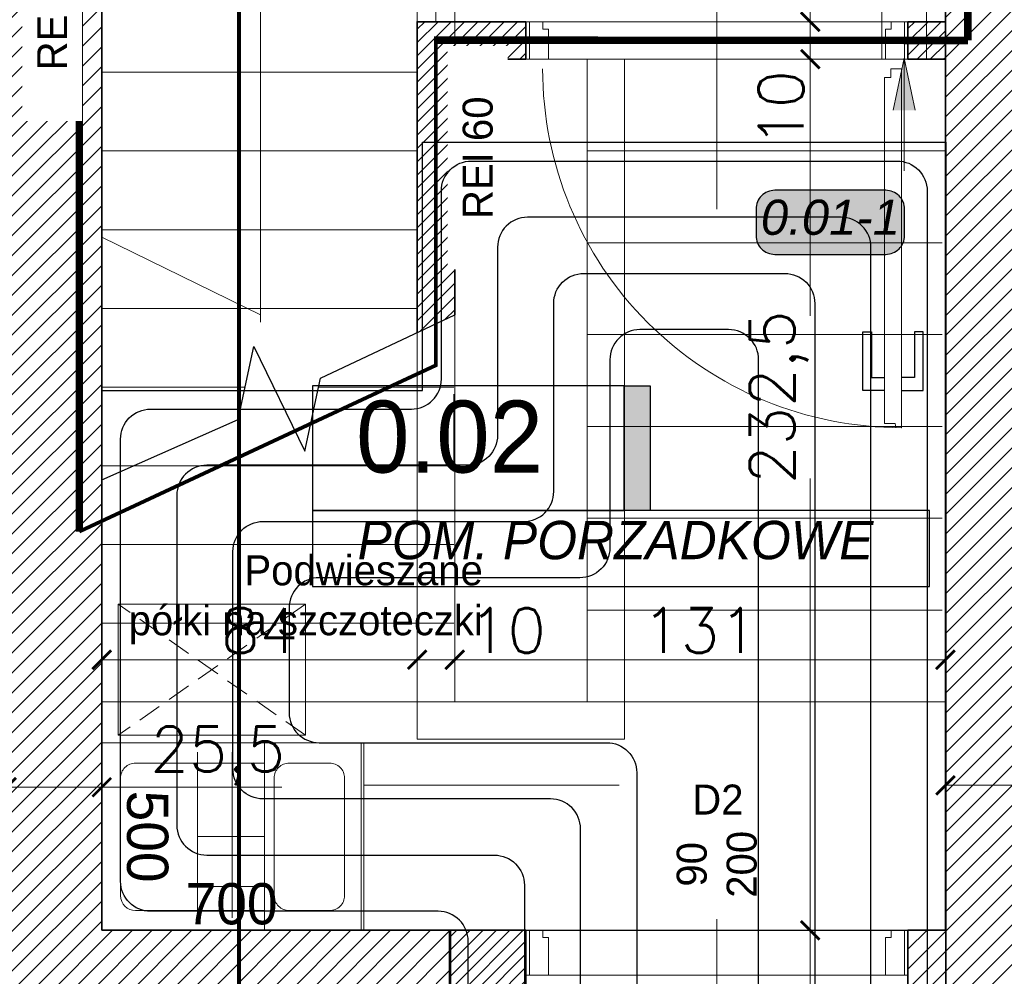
# Model space of a CAD drawing. Header units: millimetres. Extents: x -740 to 33545, y -26688 to 22494.
# Tile 143 of 256: x 10258 to 10521, y 10005 to 10260. Entities that reach past the tile are written whole.
import ezdxf
from ezdxf.enums import TextEntityAlignment as Align
from ezdxf.lldxf.tags import DXFTag

# ---------------------------------------------------------------- set-up
doc = ezdxf.new("R2010")
doc.units = ezdxf.units.MM
doc.header["$MEASUREMENT"] = 0
doc.linetypes.add('ACAD_ISO10W100', pattern=[18, 12, -3, 0, -3])
doc.linetypes.add('DASHED2', pattern=[9.525, 6.35, -3.175])
doc.layers.get('Defpoints').update_dxf_attribs({"color": 252})
for name, color, linetype in [('_I_EKO_PODKLAD 3', 252, 'Continuous'), ('D-opis', 252, 'Continuous'), ('stolarka', 252, 'Continuous'), ('tabelki opis', 252, 'Continuous'), ('TECHNOLOGIA KUCHNI', 252, 'Continuous')]:
    doc.layers.add(name, color=color, linetype=linetype)
for name, color, linetype, lineweight in [('A_istniejące ściany', 252, 'Continuous', 35), ('A_l.przerywana', 252, 'ICAD_ISO03W100', 9), ('A_opisy', 252, 'Continuous', 15), ('A_projektowane sciany', 252, 'Continuous', 35), ('A_wymiarowanie', 252, 'Continuous', 9), ('A_wyposażenie', 252, 'Continuous', 9), ('A_ściany projektowane', 252, 'Continuous', 35), ('l. przerywana', 252, 'ICAD_ISO03W100', 9), ('l. widokowa', 252, 'Continuous', 15), ('l.przerywana', 252, 'ICAD_ISO03W100', 5), ('l.widokowa', 252, 'Continuous', 15), ('l.wypełnien', 252, 'Continuous', 5), ('mebelki', 252, 'Continuous', 9), ('Nowe_820-G Rysunki Obrazki_Nr_pióra__1', 252, 'Continuous', 13), ('wymiarowanie', 252, 'Continuous', 9)]:
    doc.layers.add(name, color=color, linetype=linetype, lineweight=lineweight)
for name, color, linetype, lineweight, true_color in [('IS_Floors zone', 7, 'Continuous', 25, 0x008000), ('IS_Strefa podłóg', 7, 'Continuous', 25, 0x008000), ('IS_Wężownica OChP', 7, 'Continuous', 25, 0x800080)]:
    doc.layers.add(name, color=color, linetype=linetype, lineweight=lineweight, true_color=true_color)
doc.styles.add('Arial__I__', font='ariali.ttf')
doc.styles.add('ARIALL', font='GOTHIC.TTF', dxfattribs={"height": 40})
doc.styles.add('ROMANS', font='romans')
doc.styles.add('styl2', font='simplex.shx')
tags = doc.linetypes.add('DASH', pattern=[15, 10, -5]).pattern_tags.tags
tags[6:7] = [DXFTag(74, 4), DXFTag(75, 0), DXFTag(340, '0'), DXFTag(46, 0.0), DXFTag(50, 0.0), DXFTag(44, 0.0), DXFTag(45, 0.0)]
tags[4:5] = [DXFTag(74, 4), DXFTag(75, 0), DXFTag(340, '0'), DXFTag(46, 0.0), DXFTag(50, 0.0), DXFTag(44, 0.0), DXFTag(45, 0.0)]
tags = doc.linetypes.add('ICAD_ISO03W100', pattern=[30, 12, -18]).pattern_tags.tags
tags[6:7] = [DXFTag(74, 4), DXFTag(75, 0), DXFTag(340, '0'), DXFTag(46, 1.0), DXFTag(50, 0.0), DXFTag(44, 0.0), DXFTag(45, 0.0)]
tags[4:5] = [DXFTag(74, 4), DXFTag(75, 0), DXFTag(340, '0'), DXFTag(46, 1.0), DXFTag(50, 0.0), DXFTag(44, 0.0), DXFTag(45, 0.0)]
doc.dimstyles.new('Skala 1-50', dxfattribs={"dimtxt": 12, "dimasz": 5, "dimexe": 1, "dimexo": 1, "dimgap": 1.5, "dimtad": 1, "dimdec": 1, "dimrnd": 0.5, "dimtxsty": 'styl2', "dimblk": 'ARCHTICK', "dimcen": 5, "dimadec": 0, "dimazin": 0, "dimtfac": 1, "dimtdec": 1, "dimtmove": 1, "dimatfit": 3, "dimldrblk": 'ARCHTICK', "dimfxl": 0, "dimlwd": -1, "dimlwe": -1, "dimarcsym": 0})
doc.dimstyles.new('Wymiary elementów w mm', dxfattribs={"dimscale": 0.5, "dimtxt": 14, "dimasz": 20, "dimexe": 0, "dimexo": 1, "dimgap": 3, "dimtad": 1, "dimdec": 0, "dimlfac": 10, "dimtxsty": 'Standard', "dimblk": 'OBLIQUE', "dimcen": 5, "dimse1": 1, "dimse2": 1, "dimsd1": 1, "dimsd2": 1, "dimclrd": 256, "dimclre": 256, "dimclrt": 252, "dimadec": 0, "dimazin": 0, "dimtfac": 1, "dimtdec": 0, "dimtmove": 0, "dimatfit": 3, "dimldrblk": 'OBLIQUE', "dimfxl": 0, "dimlwd": -1, "dimlwe": -1, "dimarcsym": 0})

# ---------------------------------------------------------------- blocks, each defined once
blk = doc.blocks.new('_ArchTick')
at = {"color": 0, "linetype": 'ByBlock', "const_width": 0.15}
blk.add_lwpolyline([(-0.5, -0.5), (0.5, 0.5)], dxfattribs=at)
blk = doc.blocks.new('*D1181')
at = {"layer": 'Defpoints', "color": 0}
for p in [(10254.19, 10079.07), (10279.59, 10078.25), (10279.59, 10055.46)]:
    blk.add_point(p, dxfattribs=at)
at = {"layer": 'wymiarowanie', "color": 0}
for p, q in [((10254.19, 10060.46), (10254.19, 10054.46)), ((10279.59, 10060.46), (10279.59, 10054.46)), ((10254.19, 10055.46), (10279.59, 10055.46)), ((10279.59, 10055.46), (10327.64, 10055.46))]:
    blk.add_line(p, q, dxfattribs=at)
at = {"layer": 'wymiarowanie', "color": 0, "xscale": 5, "yscale": 5, "zscale": 5, "rotation": 180}
blk.add_blockref('_ArchTick', (10254.19, 10055.46), dxfattribs=at)
at = {"layer": 'wymiarowanie', "color": 0, "xscale": 5, "yscale": 5, "zscale": 5}
blk.add_blockref('_ArchTick', (10279.59, 10055.46), dxfattribs=at)
at = {"layer": 'wymiarowanie', "color": 0, "insert": (10310.57, 10063.81), "char_height": 12, "attachment_point": 5, "style": 'styl2'}
blk.add_mtext('25,5', dxfattribs=at)
blk = doc.blocks.new('*D1183')
at = {"layer": 'Defpoints', "color": 0}
for p in [(10504.8, 10078.25), (10529.35, 10077.44), (10529.35, 10055.97)]:
    blk.add_point(p, dxfattribs=at)
at = {"layer": 'wymiarowanie', "color": 0}
for p, q in [((10504.8, 10060.97), (10504.8, 10054.97)), ((10529.35, 10060.97), (10529.35, 10054.97)), ((10504.8, 10055.97), (10529.35, 10055.97)), ((10529.35, 10055.97), (10577.4, 10055.97))]:
    blk.add_line(p, q, dxfattribs=at)
at = {"layer": 'wymiarowanie', "color": 0, "xscale": 5, "yscale": 5, "zscale": 5, "rotation": 180}
blk.add_blockref('_ArchTick', (10504.8, 10055.97), dxfattribs=at)
at = {"layer": 'wymiarowanie', "color": 0, "xscale": 5, "yscale": 5, "zscale": 5}
blk.add_blockref('_ArchTick', (10529.35, 10055.97), dxfattribs=at)
at = {"layer": 'wymiarowanie', "color": 0, "insert": (10560.33, 10064.32), "char_height": 12, "attachment_point": 5, "style": 'styl2'}
blk.add_mtext('24,5', dxfattribs=at)
blk = doc.blocks.new('*D1252')
at = {"layer": 'Defpoints', "color": 0}
for p in [(50, 5.49), (0, 0.31), (50, 0.31)]:
    blk.add_point(p, dxfattribs=at)
at = {"layer": '_I_EKO_PODKLAD 3', "color": 252, "ltscale": 0.6, "insert": (25, 12.5), "char_height": 11, "attachment_point": 5}
blk.add_mtext('500', dxfattribs=at)
blk = doc.blocks.new('_Oblique')
at = {"color": 0, "linetype": 'ByBlock', "lineweight": -2}
blk.add_line((-0.5, -0.5), (0.5, 0.5), dxfattribs=at)
blk = doc.blocks.new('*D1253')
at = {"layer": 'Defpoints', "color": 0}
for p in [(50, 69.96), (50, 69.96), (66.59, 0)]:
    blk.add_point(p, dxfattribs=at)
at = {"layer": '_I_EKO_PODKLAD 3', "color": 252, "ltscale": 0.6, "insert": (43, 34.98), "char_height": 11, "attachment_point": 5, "rotation": 90}
blk.add_mtext('700', dxfattribs=at)
blk = doc.blocks.new('*D2223')
at = {"layer": 'Defpoints', "color": 0}
for p in [(10468.72, 10017.29), (10504.8, 10017.29), (10499.8, 9992.74)]:
    blk.add_point(p, dxfattribs=at)
at = {"layer": 'wymiarowanie', "color": 0}
for p, q in [((10473.72, 10017.29), (10467.72, 10017.29)), ((10468.72, 9992.74), (10468.72, 10017.29)), ((10473.72, 9992.74), (10467.72, 9992.74))]:
    blk.add_line(p, q, dxfattribs=at)
at = {"layer": 'wymiarowanie', "color": 0, "xscale": 5, "yscale": 5, "zscale": 5}
for p, rotation in [((10468.72, 10017.29), 90), ((10468.72, 9992.74), 270)]:
    blk.add_blockref('_ArchTick', p, dxfattribs=dict(at, rotation=rotation))
at = {"layer": 'wymiarowanie', "color": 0, "insert": (10460.38, 9972.7), "char_height": 12, "attachment_point": 5, "rotation": 90, "style": 'styl2'}
blk.add_mtext('24,5', dxfattribs=at)
blk = doc.blocks.new('*D2224')
at = {"layer": 'Defpoints', "color": 0}
for p in [(10468.72, 10249.75), (10494.8, 10249.75), (10504.8, 10017.29)]:
    blk.add_point(p, dxfattribs=at)
at = {"layer": 'wymiarowanie', "color": 0}
for p, q in [((10473.72, 10249.75), (10467.72, 10249.75)), ((10468.72, 10249.75), (10468.72, 10181.23)), ((10468.72, 10017.29), (10468.72, 10137.83)), ((10473.72, 10017.29), (10467.72, 10017.29))]:
    blk.add_line(p, q, dxfattribs=at)
at = {"layer": 'wymiarowanie', "color": 0, "xscale": 5, "yscale": 5, "zscale": 5}
for p, rotation in [((10468.72, 10249.75), 90), ((10468.72, 10017.29), 270)]:
    blk.add_blockref('_ArchTick', p, dxfattribs=dict(at, rotation=rotation))
at = {"layer": 'wymiarowanie', "color": 0, "insert": (10460.38, 10159.53), "char_height": 12, "attachment_point": 5, "rotation": 90, "style": 'styl2'}
blk.add_mtext('232,5', dxfattribs=at)
blk = doc.blocks.new('*D2493')
at = {"layer": 'Defpoints', "color": 0}
for p in [(10468.72, 10259.75), (10494.8, 10259.75), (10494.8, 10249.75)]:
    blk.add_point(p, dxfattribs=at)
at = {"layer": 'wymiarowanie', "color": 0}
for p, q in [((10473.72, 10259.75), (10467.72, 10259.75)), ((10468.72, 10249.75), (10468.72, 10259.75)), ((10473.72, 10249.75), (10467.72, 10249.75))]:
    blk.add_line(p, q, dxfattribs=at)
at = {"layer": 'wymiarowanie', "color": 0, "xscale": 5, "yscale": 5, "zscale": 5}
for p, rotation in [((10468.72, 10259.75), 90), ((10468.72, 10249.75), 270)]:
    blk.add_blockref('_ArchTick', p, dxfattribs=dict(at, rotation=rotation))
at = {"layer": 'wymiarowanie', "color": 0, "insert": (10460.92, 10236.61), "char_height": 12, "attachment_point": 5, "rotation": 90, "style": 'styl2'}
blk.add_mtext('10', dxfattribs=at)
blk = doc.blocks.new('*D2494')
at = {"layer": 'Defpoints', "color": 0}
for p in [(10468.72, 10392.52), (10504.8, 10392.52), (10494.8, 10259.75)]:
    blk.add_point(p, dxfattribs=at)
at = {"layer": 'wymiarowanie', "color": 0}
for p, q in [((10473.72, 10392.52), (10467.72, 10392.52)), ((10468.72, 10392.52), (10468.72, 10326.49)), ((10468.72, 10259.75), (10468.72, 10298.76)), ((10473.72, 10259.75), (10467.72, 10259.75))]:
    blk.add_line(p, q, dxfattribs=at)
at = {"layer": 'wymiarowanie', "color": 0, "xscale": 5, "yscale": 5, "zscale": 5}
for p, rotation in [((10468.72, 10392.52), 90), ((10468.72, 10259.75), 270)]:
    blk.add_blockref('_ArchTick', p, dxfattribs=dict(at, rotation=rotation))
at = {"layer": 'wymiarowanie', "color": 0, "insert": (10460.92, 10312.62), "char_height": 12, "attachment_point": 5, "rotation": 90, "style": 'styl2'}
blk.add_mtext('133', dxfattribs=at)
blk = doc.blocks.new('*D2497')
at = {"layer": 'Defpoints', "color": 0}
for p in [(10279.59, 10137.53), (10363.8, 10137.53), (10363.8, 10089.49)]:
    blk.add_point(p, dxfattribs=at)
at = {"layer": 'wymiarowanie', "color": 0}
for p, q in [((10279.59, 10094.49), (10279.59, 10088.49)), ((10363.8, 10094.49), (10363.8, 10088.49)), ((10279.59, 10089.49), (10363.8, 10089.49))]:
    blk.add_line(p, q, dxfattribs=at)
at = {"layer": 'wymiarowanie', "color": 0, "xscale": 5, "yscale": 5, "zscale": 5, "rotation": 180}
blk.add_blockref('_ArchTick', (10279.59, 10089.49), dxfattribs=at)
at = {"layer": 'wymiarowanie', "color": 0, "xscale": 5, "yscale": 5, "zscale": 5}
blk.add_blockref('_ArchTick', (10363.8, 10089.49), dxfattribs=at)
at = {"layer": 'wymiarowanie', "color": 0, "insert": (10321.69, 10097.29), "char_height": 12, "attachment_point": 5, "style": 'styl2'}
blk.add_mtext('84', dxfattribs=at)
blk = doc.blocks.new('*D2498')
at = {"layer": 'Defpoints', "color": 0}
for p in [(10363.8, 10137.53), (10373.8, 10109.04), (10373.8, 10089.49)]:
    blk.add_point(p, dxfattribs=at)
at = {"layer": 'wymiarowanie', "color": 0}
for p, q in [((10363.8, 10094.49), (10363.8, 10088.49)), ((10373.8, 10094.49), (10373.8, 10088.49)), ((10363.8, 10089.49), (10373.8, 10089.49))]:
    blk.add_line(p, q, dxfattribs=at)
at = {"layer": 'wymiarowanie', "color": 0, "xscale": 5, "yscale": 5, "zscale": 5, "rotation": 180}
blk.add_blockref('_ArchTick', (10363.8, 10089.49), dxfattribs=at)
at = {"layer": 'wymiarowanie', "color": 0, "xscale": 5, "yscale": 5, "zscale": 5}
blk.add_blockref('_ArchTick', (10373.8, 10089.49), dxfattribs=at)
at = {"layer": 'wymiarowanie', "color": 0, "insert": (10387.88, 10097.29), "char_height": 12, "attachment_point": 5, "style": 'styl2'}
blk.add_mtext('10', dxfattribs=at)
blk = doc.blocks.new('*D2499')
at = {"layer": 'Defpoints', "color": 0}
for p in [(10373.8, 10109.04), (10504.8, 10108.69), (10504.8, 10089.49)]:
    blk.add_point(p, dxfattribs=at)
at = {"layer": 'wymiarowanie', "color": 0}
for p, q in [((10373.8, 10094.49), (10373.8, 10088.49)), ((10504.8, 10094.49), (10504.8, 10088.49)), ((10373.8, 10089.49), (10504.8, 10089.49))]:
    blk.add_line(p, q, dxfattribs=at)
at = {"layer": 'wymiarowanie', "color": 0, "xscale": 5, "yscale": 5, "zscale": 5, "rotation": 180}
blk.add_blockref('_ArchTick', (10373.8, 10089.49), dxfattribs=at)
at = {"layer": 'wymiarowanie', "color": 0, "xscale": 5, "yscale": 5, "zscale": 5}
blk.add_blockref('_ArchTick', (10504.8, 10089.49), dxfattribs=at)
at = {"layer": 'wymiarowanie', "color": 0, "insert": (10439.3, 10097.29), "char_height": 12, "attachment_point": 5, "style": 'styl2'}
blk.add_mtext('131', dxfattribs=at)
blk = doc.blocks.new('A$C0EED3E4A')
at = {"layer": '_I_EKO_PODKLAD 3', "lineweight": 9}
for p, q in [((0, 69.56), (50, 69.56)), ((0, 43.79), (50, 43.79)), ((5.38, 43.79), (44.76, 43.79)), ((5.38, 9.34), (5.38, 43.79)), ((11.77, 25.85), (11.77, 43.79)), ((24.97, 25.85), (24.97, 43.79)), ((38.36, 25.85), (38.36, 43.79)), ((44.76, 43.79), (44.76, 9.34)), ((2.47, 35.13), (46.72, 35.13)), ((2.47, 25.85), (46.72, 25.85)), ((40.76, 5.34), (9.38, 5.34))]:
    blk.add_line(p, q, dxfattribs=at)
blk.add_lwpolyline([(0, 0.31), (50, 0.31), (50, 70.31), (0, 70.31)], close=True, dxfattribs=at)
blk.add_lwpolyline([(9.38, 65.13), (40.76, 65.13, -0.414214), (44.76, 61.13), (44.76, 50.35, -0.414214), (40.76, 46.35), (9.38, 46.35, -0.414214), (5.38, 50.35), (5.38, 61.13, -0.414214)], format="xyb", close=True, dxfattribs=at)
for centre, start, end in [((9.38, 9.34), 180, 270), ((40.76, 9.34), 270, 0)]:
    blk.add_arc(centre, 4, start, end, dxfattribs=at)
at = {"layer": '_I_EKO_PODKLAD 3'}
for base, p1, p2, angle, picture, middle in [((50, 69.96), (66.59, 0), (50, 69.96), 90, '*D1253', (43, 34.98)), ((50, 5.49), (0, 0.31), (50, 0.31), 0, '*D1252', (25, 12.5))]:
    dim = blk.add_linear_dim(base=base, p1=p1, p2=p2, angle=angle, dimstyle='Wymiary elementów w mm', override={"dimtxt": 22}, dxfattribs=at)
    dim.commit()
    dim.dimension.update_dxf_attribs({"geometry": picture, "text_midpoint": middle})
blk = doc.blocks.new('zlew porzadkowy')
at = {"layer": 'TECHNOLOGIA KUCHNI', "rotation": 270}
blk.add_blockref('A$C0EED3E4A', (185491.89, -816814.32), dxfattribs=at)

msp = doc.modelspace()

# ---------------------------------------------------------------- hatches: boundary and pattern name
at = {"layer": 'IS_Floors zone', "lineweight": 50, "true_color": 0xffffff, "transparency": 33554687}
msp.add_hatch(color=7, dxfattribs=at).paths.add_polyline_path([(10459.26, 10197.67), (10488.88, 10197.67), (10491.38, 10198.34), (10493.21, 10200.17), (10493.88, 10202.67), (10493.88, 10209.76), (10493.21, 10212.26), (10491.38, 10214.09), (10488.88, 10214.76), (10459.26, 10214.76), (10456.76, 10214.09), (10454.93, 10212.26), (10454.26, 10209.76), (10454.26, 10202.67), (10454.93, 10200.17), (10456.76, 10198.34)])
at = {"layer": 'l.wypełnien'}
h = msp.add_hatch(dxfattribs=at)
h.set_pattern_fill('ANSI31', color=256, scale=30, style=0)
h.paths.add_polyline_path([(10179.68, 10402.52), (10279.59, 10402.52), (10279.59, 10396.52), (10273.59, 10396.52), (10273.59, 10123.69), (10279.59, 10126.48), (10279.59, 10017.29), (10316.23, 10017.29), (10316.23, 9992.74), (10279.59, 9992.74), (10279.59, 9927.76), (10254.19, 9927.76), (10254.19, 10359.34), (10179.68, 10359.34)])
h.paths.add_polyline_path([(10260.11, 10246.37), (10272.71, 10246.37), (10272.71, 10279.87), (10260.11, 10279.87)], flags=24)
h.paths.add_polyline_path([(10504.8, 10309.84), (10504.8, 10297.84), (10504.8, 10254.75), (10504.8, 10017.29), (10504.8, 9992.74), (10504.8, 9927.76), (10529.35, 9927.76), (10529.35, 10281.34), (10542.35, 10281.34), (10542.35, 10359.34), (10636.35, 10359.34), (10635.51, 10402.52), (10504.8, 10402.52), (10504.8, 10396.52)])
h.paths.add_polyline_path([(10504.8, 10396.52), (10510.8, 10396.52), (10510.8, 10309.84), (10504.8, 10309.84)], flags=16)
h.paths.add_polyline_path([(10504.8, 10392.52), (10504.8, 10309.84), (10510.8, 10309.84), (10510.8, 10396.52), (10504.8, 10396.52)], flags=0)
h.paths.add_polyline_path([(10515.95, 10326.34), (10515.95, 10347.34), (10530.35, 10347.34), (10530.35, 10326.34)], flags=16)
h.paths.add_polyline_path([(10515.95, 10347.34), (10515.95, 10326.34), (10530.35, 10326.34), (10530.35, 10347.34)], flags=0)
h.paths.add_polyline_path([(10515.95, 10297.84), (10515.95, 10293.34), (10530.35, 10293.34), (10530.35, 10314.34), (10515.95, 10314.34), (10515.95, 10309.84)], flags=16)
h.paths.add_polyline_path([(10515.95, 10297.84), (10515.95, 10309.84), (10515.95, 10314.34), (10530.35, 10314.34), (10530.35, 10293.34), (10515.95, 10293.34)], flags=0)
h.paths.add_polyline_path([(10504.8, 10254.75), (10504.8, 10297.84), (10510.8, 10297.84), (10510.8, 10254.75)], flags=16)
h.paths.add_polyline_path([(10510.8, 10254.75), (10510.8, 10297.84), (10504.8, 10297.84), (10504.8, 10259.75), (10504.8, 10254.75)], flags=0)
h.paths.add_polyline_path([(10504.8, 10297.84), (10510.8, 10297.84), (10510.8, 10309.84), (10504.8, 10309.84)], flags=16)
h.paths.add_polyline_path([(10504.8, 10309.84), (10510.8, 10309.84), (10510.8, 10297.84), (10504.8, 10297.84)], flags=0)
h.paths.add_polyline_path([(10510.8, 10309.84), (10515.95, 10309.84), (10515.95, 10297.84), (10510.8, 10297.84)], flags=16)
h.paths.add_polyline_path([(10510.84, 10326.02), (10523.45, 10326.02), (10523.45, 10359.52), (10510.84, 10359.52)], flags=8)
h.paths.add_polyline_path([(10510.84, 10326.02), (10523.45, 10326.02), (10523.45, 10359.52), (10510.84, 10359.52)], flags=8)
h.paths.add_polyline_path([(9506.72, 10359.34), (9506.72, 10402.52), (9858.19, 10402.52), (9858.19, 10359.34)])
h.paths.add_polyline_path([(10000.19, 10359.34), (10089.09, 10359.34), (10089.09, 10402.52), (10000.19, 10402.52)])
h.paths.add_polyline_path([(10273.59, 10123.69), (10273.59, 10396.52), (10279.59, 10396.52), (10279.59, 10359.34), (10279.59, 10126.48)])
h.paths.add_polyline_path([(10372.72, 9992.74), (10372.72, 10017.29), (10316.23, 10017.29), (10316.23, 9992.74)])
h.paths.add_polyline_path([(9858.19, 10359.34), (9858.19, 10402.52), (9878.19, 10402.52), (9878.19, 10359.34)])
h.paths.add_polyline_path([(10000.19, 10359.34), (10000.19, 10402.52), (9980.19, 10402.52), (9980.19, 10359.34)])
h.paths.add_polyline_path([(10279.59, 9907.76), (10279.59, 9927.76), (10254.19, 9927.76), (10254.19, 9907.76)])
h.paths.add_polyline_path([(10529.35, 9907.76), (10529.35, 9927.76), (10504.8, 9927.76), (10504.8, 9907.76)])
h.paths.add_polyline_path([(10494.8, 10017.29), (10494.8, 9992.74), (10504.8, 9992.74), (10504.8, 10017.29)])
h = msp.add_hatch(dxfattribs=at)
h.set_pattern_fill('ANSI31', color=256, scale=20, style=0)
h.paths.add_polyline_path([(10363.8, 10176.82), (10363.8, 10259.75), (10373.8, 10259.75), (10373.8, 10254.82), (10368.8, 10254.83), (10368.8, 10179.19)])
h.paths.add_polyline_path([(10373.8, 10181.56), (10373.8, 10254.82), (10368.8, 10254.83), (10368.8, 10179.19)])
h.paths.add_polyline_path([(10373.8, 10249.75), (10392.8, 10249.75), (10392.8, 10254.81), (10373.8, 10254.82)])
h.paths.add_polyline_path([(10373.8, 10254.82), (10392.8, 10254.81), (10392.8, 10259.75), (10373.8, 10259.75)])
h.paths.add_polyline_path([(10504.8, 10254.75), (10504.8, 10259.75), (10494.8, 10259.75), (10494.8, 10254.75)])
h.paths.add_polyline_path([(10494.8, 10249.75), (10504.8, 10249.75), (10504.8, 10254.75), (10494.8, 10254.75)])
h = msp.add_hatch(dxfattribs=at)
h.set_pattern_fill('ANSI31', color=256, scale=20, style=0)
h.paths.add_polyline_path([(10372.72, 9992.74), (10372.72, 10017.29), (10392.8, 10017.29), (10392.8, 9992.74)])
at = {"layer": 'tabelki opis'}
msp.add_hatch(color=256, dxfattribs=at).paths.add_polyline_path([(10425.97, 10129.32), (10425.97, 10162.58), (10419.01, 10162.58), (10419.01, 10129.32)])
at = {"layer": 'wymiarowanie'}
h = msp.add_hatch(color=256, dxfattribs=at)
h.paths.add_polyline_path([(10493.8, 10250.02), (10490.9, 10236.12), (10493.8, 10236.12)])
h.paths.add_polyline_path([(10496.7, 10236.12), (10493.8, 10250.02), (10493.8, 10236.12)])

# ---------------------------------------------------------------- linework, layer by layer
at = {"layer": 'A_istniejące ściany'}
for points in [[(10279.59, 10402.52), (10279.59, 10245.89)], [(10504.8, 10402.52), (10504.8, 10017.29)], [(10279.59, 10017.29), (10279.59, 10359.34)], [(10372.72, 10017.29), (10279.59, 10017.29)], [(10372.72, 9992.74), (10372.72, 10017.29)]]:
    msp.add_lwpolyline(points, dxfattribs=at)
at = {"layer": 'A_l.przerywana', "ltscale": 0.3}
for points in [[(10494.8, 10259.75), (10392.8, 10259.75)], [(10494.8, 10249.75), (10392.8, 10249.75)], [(10494.8, 10005.29), (10494.8, 10017.29)]]:
    msp.add_lwpolyline(points, dxfattribs=at)
msp.add_lwpolyline([(10392.8, 10005.29), (10392.8, 10017.29), (10494.8, 10017.29), (10494.8, 10005.29)], close=True, dxfattribs=at)
at = {"layer": 'A_opisy'}
msp.add_line((10443.8, 10209.75), (10443.8, 10264.75), dxfattribs=at)
at = {"layer": 'A_opisy', "ltscale": 0.3}
for points in [[(10443.8, 10046.29), (10443.8, 10020.29), (10430.8, 10020.29), (10430.8, 10046.29)], [(10456.8, 10046.29), (10456.8, 10020.29), (10443.8, 10020.29), (10443.8, 10046.29)]]:
    msp.add_lwpolyline(points, close=True, dxfattribs=at)
at = {"layer": 'A_projektowane sciany'}
for p, q in [((10392.8, 10017.29), (10392.8, 10005.29)), ((10494.8, 10017.29), (10494.8, 10005.29))]:
    msp.add_line(p, q, dxfattribs=at)
at = {"layer": 'A_wymiarowanie', "linetype": 'Continuous', "lineweight": 30}
for points in [[(10338.01, 10164.62), (10373.8, 10181.56)], [(10315.99, 10153.62), (10320.23, 10173.09)], [(10320.23, 10173.09), (10333.77, 10145.15)], [(10333.77, 10145.15), (10338.01, 10164.62)], [(10279.59, 10137.53), (10315.99, 10153.62)]]:
    msp.add_lwpolyline(points, dxfattribs=at)
at = {"layer": 'A_wyposażenie', "linetype": 'DASHED2'}
for p, q in [((10333.96, 10104.33), (10283.96, 10069.33)), ((10333.96, 10069.33), (10283.96, 10104.33)), ((10333.96, 10104.33), (10283.96, 10069.33)), ((10333.96, 10069.33), (10283.96, 10104.33))]:
    msp.add_line(p, q, dxfattribs=at)
at = {"layer": 'A_wyposażenie'}
msp.add_lwpolyline([(10283.96, 10104.33), (10283.96, 10069.33), (10333.96, 10069.33), (10333.96, 10104.33)], close=True, dxfattribs=at)
msp.add_lwpolyline([(10283.96, 10104.33), (10283.96, 10069.33), (10333.96, 10069.33), (10333.96, 10104.33)], close=True, dxfattribs=at)
at = {"layer": 'A_ściany projektowane'}
for p, q in [((10363.8, 10259.83), (10363.8, 10176.82)), ((10392.8, 10259.75), (10363.8, 10259.75)), ((10392.8, 10259.75), (10392.8, 10249.75)), ((10504.8, 10259.75), (10494.8, 10259.75)), ((10494.8, 10259.75), (10494.8, 10249.75)), ((10373.8, 10249.75), (10373.8, 10181.56)), ((10392.8, 10249.75), (10373.8, 10249.75)), ((10504.8, 10249.75), (10494.8, 10249.75))]:
    msp.add_line(p, q, dxfattribs=at)
at = {"layer": 'A_ściany projektowane', "ltscale": 0.3}
for points in [[(10392.8, 10249.75), (10392.8, 10259.75)], [(10494.8, 10249.75), (10494.8, 10259.75)], [(10494.8, 10259.75), (10494.8, 10249.75)]]:
    msp.add_lwpolyline(points, dxfattribs=at)
at = {"layer": 'A_ściany projektowane'}
for points in [[(10372.72, 10017.29), (10392.8, 10017.29), (10392.8, 9992.74), (10372.72, 9992.74)], [(10504.8, 10017.29), (10494.8, 10017.29), (10494.8, 9992.74), (10504.8, 9992.74)]]:
    msp.add_lwpolyline(points, dxfattribs=at)
at = {"layer": 'D-opis', "linetype": 'DASH', "lineweight": 0, "ltscale": 2.5, "const_width": 1}
msp.add_lwpolyline([(10316.23, 9432.01), (10316.23, 10977.35)], dxfattribs=at)
at = {"layer": 'IS_Floors zone'}
msp.add_lwpolyline([(10459.26, 10197.67), (10488.88, 10197.67, 0.414214), (10493.88, 10202.67), (10493.88, 10209.76, 0.414214), (10488.88, 10214.76), (10459.26, 10214.76, 0.414214), (10454.26, 10209.76), (10454.26, 10202.67, 0.414214)], format="xyb", close=True, dxfattribs=at)
at = {"layer": 'l. widokowa', "ltscale": 0.3}
for p, q in [((10279.59, 10246.25), (10363.8, 10246.25)), ((10279.59, 10225.25), (10363.8, 10225.25)), ((10279.59, 10204.25), (10363.8, 10204.25)), ((10279.59, 10183.25), (10363.8, 10183.25)), ((10279.59, 10162.25), (10317.87, 10162.25))]:
    msp.add_line(p, q, dxfattribs=at)
at = {"layer": 'l.przerywana', "ltscale": 0.3}
for p, q in [((10279.59, 10309.25), (10279.59, 10253.51)), ((10409.13, 10249.75), (10409.13, 10078.25)), ((10373.8, 10078.25), (10373.8, 10181.56)), ((10337.49, 10162.25), (10373.57, 10162.25)), ((10279.59, 10141.25), (10373.57, 10141.25)), ((10279.59, 10120.25), (10373.57, 10120.25)), ((10279.59, 10099.25), (10373.57, 10099.25)), ((10279.59, 10078.25), (10374.41, 10078.25)), ((10374.41, 10078.25), (10504.8, 10078.25))]:
    msp.add_line(p, q, dxfattribs=at)
for points in [[(10487.8, 10309.84), (10487.8, 10249.75)], [(10499.8, 10297.84), (10499.8, 10249.75)], [(10409.13, 10249.75), (10504.8, 10249.75)], [(10409.13, 10225.25), (10504.8, 10225.25)], [(10409.13, 10200.75), (10503.95, 10200.75)], [(10409.13, 10176.25), (10503.95, 10176.25)], [(10409.13, 10151.75), (10503.95, 10151.75)], [(10409.13, 10127.25), (10503.95, 10127.25)], [(10409.13, 10102.75), (10503.95, 10102.75)]]:
    msp.add_lwpolyline(points, dxfattribs=at)
at = {"layer": 'l.widokowa'}
for p, q in [((10363.8, 10309.25), (10363.8, 10176.82)), ((10368.8, 10309.25), (10368.8, 10259.75)), ((10373.8, 10309.25), (10373.8, 10181.56))]:
    msp.add_line(p, q, dxfattribs=at)
at = {"layer": 'l.wypełnien', "linetype": 'ACAD_ISO10W100', "const_width": 2}
msp.add_lwpolyline([(10273.59, 10123.69), (10273.59, 10396.52), (10510.8, 10396.52), (10510.8, 10254.75)], dxfattribs=at)
at = {"layer": 'l.wypełnien', "linetype": 'ACAD_ISO10W100', "elevation": 2}
msp.add_lwpolyline([(10510.8, 10254.75, 2, 2, 0), (10368.8, 10254.83, 1, 1, 0), (10368.8, 10168.07, 1, 1, 0), (10273.59, 10123.69, 0, 0, 0)], format="xyseb", dxfattribs=at)
at = {"layer": 'mebelki'}
for points in [[(10398.85, 10257.78), (10397.33, 10257.78), (10397.33, 10259.75), (10393.8, 10259.75), (10393.8, 10249.75)], [(10488.8, 10257.78), (10490.31, 10257.78), (10490.31, 10259.75), (10493.85, 10259.75), (10493.85, 10249.75)], [(10398.85, 10249.75), (10398.85, 10257.78)], [(10488.8, 10249.75), (10488.8, 10257.78)]]:
    msp.add_lwpolyline(points, dxfattribs=at)
at = {"layer": 'Nowe_820-G Rysunki Obrazki_Nr_pióra__1', "linetype": 'Continuous', "lineweight": 13}
for points in [[(10279.59, 10267.9), (10279.59, 10245.89)], [(10373.57, 10160.38), (10373.57, 10140.06)], [(10373.57, 10160.38), (10373.57, 10140.06)], [(10373.57, 10160.38), (10373.57, 10140.06)], [(10373.57, 10160.38), (10373.57, 10140.06)], [(10373.57, 10160.38), (10373.57, 10140.9)]]:
    msp.add_lwpolyline(points, dxfattribs=at)
at = {"layer": 'stolarka', "lineweight": 9}
for points in [[(10490.26, 10247.18), (10493.05, 10247.18), (10493.05, 10151.41), (10491.55, 10151.42), (10491.37, 10152.57), (10488.52, 10152.57), (10488.52, 10244.87), (10490.26, 10244.87), (10490.26, 10247.18)], [(10398.85, 10015.32), (10397.33, 10015.32), (10397.33, 10017.29), (10393.8, 10017.29), (10393.8, 10005.29), (10398.85, 10005.29), (10398.85, 10015.32)], [(10488.8, 10015.32), (10490.31, 10015.32), (10490.31, 10017.29), (10493.85, 10017.29), (10493.85, 10005.29), (10488.8, 10005.29), (10488.8, 10015.32)]]:
    msp.add_lwpolyline(points, dxfattribs=at)
at = {"layer": 'stolarka'}
for points in [[(10488.52, 10161.32), (10482.72, 10161.32), (10482.72, 10176.99), (10485.04, 10176.99), (10485.04, 10164.8), (10488.52, 10164.8)], [(10493.05, 10161.32), (10498.85, 10161.32), (10498.85, 10176.99), (10496.53, 10176.99), (10496.53, 10164.8), (10493.05, 10164.8)]]:
    msp.add_lwpolyline(points, dxfattribs=at)
at = {"layer": 'stolarka', "linetype": 'ICAD_ISO03W100', "lineweight": 13, "ltscale": 0.3}
msp.add_arc((10493.05, 10247.18), 95.77, 180.0003, 270.0531, dxfattribs=at)
at = {"layer": 'tabelki opis'}
for points in [[(10419.01, 10162.58), (10335.85, 10162.58), (10335.85, 10129.32), (10419.01, 10129.32), (10419.01, 10162.58)], [(10335.85, 10109.04), (10500.58, 10109.04), (10500.58, 10129.32), (10335.85, 10129.32), (10335.85, 10109.04)]]:
    msp.add_lwpolyline(points, dxfattribs=at)
msp.add_lwpolyline([(10425.97, 10129.32), (10419.01, 10129.32), (10419.01, 10162.58), (10425.97, 10162.58)], close=True, dxfattribs=at)
at = {"layer": 'wymiarowanie'}
for p, q in [((10322, 10179.54), (10322, 10309.25)), ((10493.8, 10250.02), (10490.9, 10236.12)), ((10493.8, 10250.02), (10496.7, 10236.12)), ((10493.8, 10250.02), (10493.8, 10219.94)), ((10322, 10181.56), (10279.59, 10202.22)), ((10417.75, 10056.04), (10349.59, 10055.98))]:
    msp.add_line(p, q, dxfattribs=at)

# ---------------------------------------------------------------- block references
at = {"layer": '_I_EKO_PODKLAD 3'}
msp.add_blockref('zlew porzadkowy', (-175212.62, 826881.61), dxfattribs=at)

# ---------------------------------------------------------------- texts
at = {"layer": 'A_opisy', "ltscale": 0.3, "insert": (10371.17, 9663.45), "char_height": 10.8, "width": 109.7533, "attachment_point": 1, "rotation": 90, "style": 'ARIALL'}
msp.add_mtext('\\pi43.34766;{\\fArial|b0|i1|c238|p34;120}\\P\\pi29.96106;{\\fArial|b0|i1|c238|p34;210+63}', dxfattribs=at)
at = {"layer": 'IS_Floors zone', "style": 'Arial__I__'}
msp.add_text('0.01-1', height=9.375, dxfattribs=at).set_placement((10474.11, 10207.57), align=Align.MIDDLE_CENTER)
at = {"layer": 'tabelki opis', "attachment_point": 1}
for s, insert, char_height, width in [('{\\fCentury Gothic|b0|i0|c238|p34;0.02}', (10347.47, 10158.63), 19.2, 56.7), ('\\pi12.03456;{\\fCentury Gothic|b0|i1|c238|p34;POM. PORZADKOWE}', (10335.85, 10126.55), 10.24, 164.736)]:
    msp.add_mtext(s, dxfattribs=dict(at, insert=insert, char_height=char_height, width=width))
at = {"layer": 'wymiarowanie', "linetype": 'Continuous', "char_height": 14, "width": 327.6277, "attachment_point": 3, "style": 'ROMANS'}
for s, insert in [('\\pi115.27209;{\\Fsimplex8;\\T0.75000;}\\P{\\fCentury Gothic|b0|i0|c238|p0;\\H0.57143x;Stanowisko mycia i }\\P{\\fCentury Gothic|b0|i0|c238|p0;\\H0.57143x;dezynfekcji nocników}', (10380.64, 10328.65)), ('\\pi104.31218;{\\Fsimplex8;\\T0.75000;}\\P{\\fCentury Gothic|b0|i0|c238|p0;\\H0.57143x;Podwieszane}\\P{\\fCentury Gothic|b0|i0|c238|p0;\\H0.57143x;półki na szczoteczki}', (10381.32, 10140.69))]:
    msp.add_mtext(s, dxfattribs=dict(at, insert=insert))
at = {"layer": 'wymiarowanie', "char_height": 12, "width": 621.5287, "attachment_point": 1}
for s, insert in [('\\pi452.88074;{\\fCentury Gothic|b0|i0|c238|p34;Parapety zewnętrzne}\\P\\pi223.76474;{\\fCentury Gothic|b0|i0|c238|p34; z blachy stalowej powlekanej w kolorze RAL 7016}', (5416.61, 10228.95)), ('\\pi463.76474;{\\fCentury Gothic|b0|i0|c238|p34;Obróbka cokołowa}\\P\\pi223.76474;{\\fCentury Gothic|b0|i0|c238|p34; z blachy stalowej powlekanej w kolorze RAL 7016}', (5416.61, 10130.15))]:
    msp.add_mtext(s, dxfattribs=dict(at, insert=insert))

# ---------------------------------------------------------------- dimensions: what is measured, and where the dimension line sits
at = {"layer": 'wymiarowanie'}
for base, p1, p2, picture, middle in [((10468.72, 10392.52), (10494.8, 10259.75), (10504.8, 10392.52), '*D2494', (10468.72, 10312.62)), ((10468.72, 10259.75), (10494.8, 10249.75), (10494.8, 10259.75), '*D2493', (10468.72, 10236.61)), ((10468.72, 10249.75), (10504.8, 10017.29), (10494.8, 10249.75), '*D2224', (10468.72, 10159.53)), ((10468.7237, 10017.2896), (10499.7988, 9992.7362), (10504.7988, 10017.2896), '*D2223', (10468.7237, 9972.703))]:
    dim = msp.add_linear_dim(base=base, p1=p1, p2=p2, angle=90, dimstyle='Skala 1-50', dxfattribs=at)
    dim.commit()
    dim.dimension.update_dxf_attribs({"geometry": picture, "text_midpoint": middle, "dimtype": 160})
for base, p1, p2, picture, middle in [((10363.8, 10089.49), (10279.59, 10137.53), (10363.8, 10137.53), '*D2497', (10321.69, 10097.29)), ((10504.8, 10089.49), (10373.8, 10109.04), (10504.8, 10108.69), '*D2499', (10439.3, 10097.29))]:
    dim = msp.add_linear_dim(base=base, p1=p1, p2=p2, dimstyle='Skala 1-50', dxfattribs=at)
    dim.commit()
    dim.dimension.update_dxf_attribs({"geometry": picture, "text_midpoint": middle})
for base, p1, p2, picture, middle in [((10373.8, 10089.49), (10363.8, 10137.53), (10373.8, 10109.04), '*D2498', (10387.88, 10089.49)), ((10279.59, 10055.46), (10254.19, 10079.07), (10279.59, 10078.25), '*D1181', (10310.57, 10055.46)), ((10529.3521, 10055.9708), (10504.7988, 10078.2496), (10529.3521, 10077.4375), '*D1183', (10560.3338, 10055.9708))]:
    dim = msp.add_linear_dim(base=base, p1=p1, p2=p2, dimstyle='Skala 1-50', dxfattribs=at)
    dim.commit()
    dim.dimension.update_dxf_attribs({"geometry": picture, "text_midpoint": middle, "dimtype": 160})

# ---------------------------------------------------------------- next in the draw order: texts
at = {"layer": 'A_opisy', "ltscale": 0.3, "char_height": 8, "attachment_point": 5, "rotation": 90, "bg_fill": 2}
for s, insert, width in [('{\\fCentury Gothic|b0|i0|c238|p0;REI 60}', (10266.41, 10263.12), 51.6427), ('{\\fCentury Gothic|b0|i0|c238|p0;REI 60}', (10379.99, 10223.45), 51.6427), ('\\pi3.19200;{\\fCentury Gothic|b0|i0|c238|p0;90}\\P{\\fCentury Gothic|b0|i0|c238|p0;200}', (10443.8, 10033.29), 26)]:
    msp.add_mtext(s, dxfattribs=dict(at, insert=insert, width=width))

# ---------------------------------------------------------------- next in the draw order: linework, layer by layer
at = {"layer": 'A_l.przerywana', "lineweight": 30, "ltscale": 0.3}
msp.add_lwpolyline([(10372.72, 10017.29), (10504.8, 10017.29), (10504.8, 9992.74), (10372.72, 9992.74)], close=True, dxfattribs=at)
at = {"layer": 'A_opisy'}
msp.add_line((10443.8, 9965.29), (10443.8, 10020.29), dxfattribs=at)
at = {"layer": 'A_opisy', "lineweight": 30, "ltscale": 0.3}
msp.add_lwpolyline([(10430.8, 10059.29), (10456.8, 10059.29), (10456.8, 10046.29), (10430.8, 10046.29)], close=True, dxfattribs=at)
at = {"layer": 'l. przerywana', "ltscale": 0.3}
msp.add_lwpolyline([(10363.8, 10181.56), (10363.8, 10068.25), (10419.13, 10068.25), (10419.13, 10249.75)], dxfattribs=at)

# ---------------------------------------------------------------- next in the draw order: texts
at = {"layer": 'A_opisy', "ltscale": 0.3, "insert": (10444.06, 10052.17), "char_height": 8, "width": 26, "attachment_point": 5, "bg_fill": 2}
msp.add_mtext('{\\fCentury Gothic|b0|i0|c238|p0;D2}', dxfattribs=at)

# ---------------------------------------------------------------- next in the draw order: linework, layer by layer
at = {"layer": 'IS_Strefa podłóg', "extrusion": (0, -1.10694e-60, -1)}
msp.add_lwpolyline([(-10504.94, 9782.88), (-10279.66, 9782.88), (-10279.58, 9992.85), (-10372.4, 9992.85), (-10372.4, 10017.35), (-10279.62, 10017.35), (-10279.6, 10161.37), (-10365.24, 10161.37), (-10365.24, 10227.57), (-10504.94, 10227.57)], close=True, dxfattribs=at)
at = {"layer": 'IS_Wężownica OChP', "color": 92, "true_color": 0x00c800, "transparency": 33554687}
for points in [[(10377.4, 9995.85), (10377.4, 10014.35, 0.414214), (10369.4, 10022.35), (10292.62, 10022.35, -0.414182), (10284.62, 10030.35), (10284.6, 10148.37, -0.414245), (10292.6, 10156.37), (10362.24, 10156.37, 0.414214), (10370.24, 10164.37), (10370.24, 10214.57, -0.414214), (10378.24, 10222.57), (10491.94, 10222.57, -0.414215), (10499.94, 10214.57), (10499.94, 9795.88, -0.414212)], [(10484.94, 9810.88), (10484.94, 10199.57, 0.414215), (10476.94, 10207.57), (10393.24, 10207.57, 0.414214), (10385.24, 10199.57), (10385.24, 10149.37, -0.414214), (10377.24, 10141.37), (10307.61, 10141.37, 0.414244), (10299.61, 10133.37), (10299.62, 10045.35, 0.414183), (10307.62, 10037.35), (10384.4, 10037.35, -0.414214), (10392.4, 10029.35), (10392.4, 9980.85, -0.414214)], [(10407.4, 9965.85), (10407.4, 10044.35, 0.414214), (10399.4, 10052.35), (10322.61, 10052.35, -0.414183), (10314.61, 10060.35), (10314.61, 10118.37, -0.414244), (10322.61, 10126.37), (10392.24, 10126.37, 0.414214), (10400.24, 10134.37), (10400.24, 10184.57, -0.414214), (10408.24, 10192.57), (10461.94, 10192.57, -0.414215), (10469.94, 10184.57), (10469.94, 9825.88, -0.414212)], [(10454.94, 9840.88), (10454.94, 10169.57, 0.414215), (10446.94, 10177.57), (10423.24, 10177.57, 0.414214), (10415.24, 10169.57), (10415.24, 10119.37, -0.414214), (10407.24, 10111.37), (10337.61, 10111.37, 0.414247), (10329.61, 10103.37), (10329.61, 10075.35, 0.41418), (10337.61, 10067.35), (10414.4, 10067.35, -0.414214), (10422.4, 10059.35), (10422.4, 9950.85, -0.414214)]]:
    msp.add_lwpolyline(points, format="xyb", dxfattribs=at)

doc.saveas('drawing.dxf')
